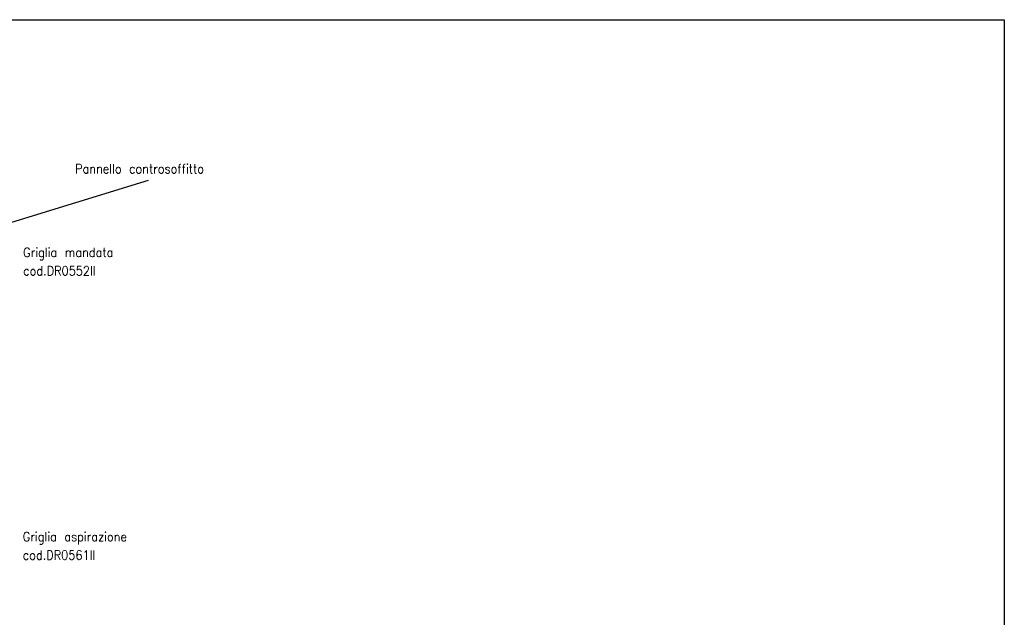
# Model space of a CAD drawing. Header units: inches. Extents: x -7205 to -1528, y -2875 to 5222.
# Tile 104 of 104: x -3666 to -1528, y 3925 to 5222. Entities that reach past the tile are written whole.
import ezdxf

# ---------------------------------------------------------------- set-up
doc = ezdxf.new("R2010")
doc.units = ezdxf.units.IN
doc.layers.add('1', color=7, linetype='Continuous')
doc.styles.add('CONVERTER_11', font='txt.shx', dxfattribs={"width": 0.9})
doc.dimstyles.get("Standard").update_dxf_attribs({"dimtxt": 0.18, "dimasz": 0.18, "dimexe": 0.18, "dimexo": 0.0625, "dimgap": 0.09, "dimtad": 0, "dimtih": 1, "dimtoh": 1, "dimdec": 4, "dimzin": 0, "dimdsep": 46, "dimtxsty": 'Standard', "dimcen": 0.09, "dimadec": 0, "dimazin": 0, "dimtfac": 1, "dimtdec": 4, "dimtofl": 0, "dimtmove": 0, "dimatfit": 3, "dimfxl": 1, "dimtolj": 1, "dimtzin": 0, "dimarcsym": 0})

msp = doc.modelspace()

# ---------------------------------------------------------------- linework, layer by layer
at = {"layer": '1', "color": 7, "linetype": 'Continuous'}
for p, q in [((-7205.4, 5222.3), (-1528.5, 5222.3)), ((-1528.5, 5222.3), (-1528.5, 2627.5))]:
    msp.add_line(p, q, dxfattribs=at)

# ---------------------------------------------------------------- texts
at = {"layer": '1', "color": 1, "style": 'CONVERTER_11', "width": 0.9}
msp.add_text('Pannello controsoffitto', height=20, dxfattribs=at).set_placement((-3545.8, 4888.7))
at = {"layer": '1', "color": 1, "char_height": 20, "attachment_point": 7, "line_spacing_factor": 1.20048, "style": 'CONVERTER_11'}
for s, insert in [('Griglia mandata\\Pcod.DR0552II', (-3658.5, 4667.1)), ('Griglia aspirazione\\Pcod.DR0561II', (-3659.4, 4049.9))]:
    msp.add_mtext(s, dxfattribs=dict(at, insert=insert))

# ---------------------------------------------------------------- leaders
at = {"layer": '1', "color": 7, "linetype": 'Continuous', "has_arrowhead": 0}
msp.add_leader([(-3702.1, 4776.7), (-3386.7, 4874.2)], dimstyle='Standard', dxfattribs=at)

doc.saveas('drawing.dxf')
